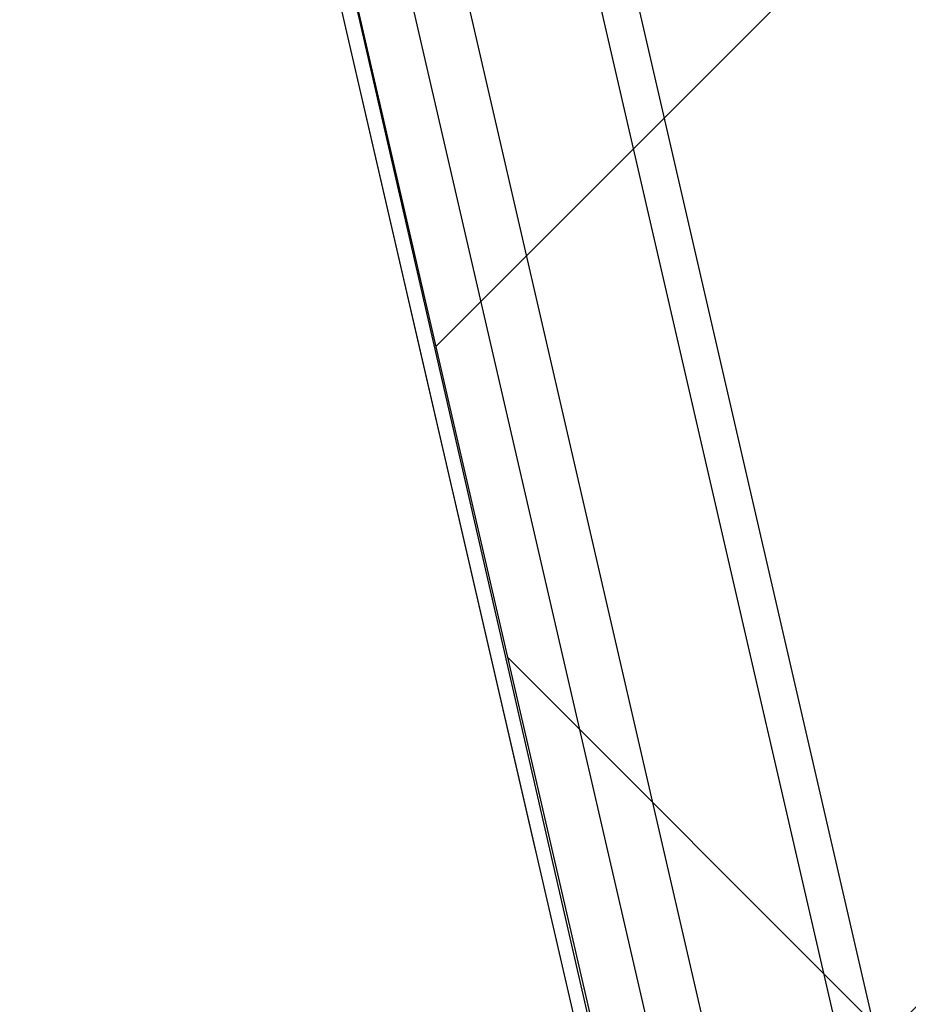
# Model space of a CAD drawing. Header units: centimetres. Extents: x -15121 to 17422, y -60492 to 0.
# Tile 95 of 256: x 1051 to 1061, y -29842 to -29831. Entities that reach past the tile are written whole.
import ezdxf

# ---------------------------------------------------------------- set-up
doc = ezdxf.new("R2010")
doc.units = ezdxf.units.CM
doc.header["$LTSCALE"] = 60
doc.linetypes.add('DP', pattern=[0.5, 0.3, -0.2])
for name, color, linetype in [('A-----SZ', 8, 'Continuous'), ('A-DRZ', 7, 'Continuous'), ('AIKA podłoga deski cała', 2, 'Continuous'), ('AIKA podłoga deski pod meble', 6, 'Continuous'), ('AIKA powierzchnie2', 2, 'Continuous'), ('AIKA sufity podwieszane', 8, 'Continuous'), ('AIKA ŚCIANA2', 8, 'Continuous'), ('podciagi i nadproza', 7, 'DP')]:
    doc.layers.add(name, color=color, linetype=linetype)

# ---------------------------------------------------------------- blocks, each defined once
blk = doc.blocks.new('AL120')
at = {"layer": 'A-----SZ', "elevation": 0}
for points in [[(126.663, -1.364), (13.452, -1.364), (13.452, -0.764), (126.663, -0.764)], [(126.663, -2.764), (13.452, -2.764), (13.452, -3.164), (126.663, -3.164)]]:
    blk.add_lwpolyline(points, dxfattribs=at)
blk = doc.blocks.new('SL podciągi restauracja')
at = {"layer": 'podciagi i nadproza'}
blk.add_lwpolyline([(459.243, -27265.355), (482.628, -27259.956), (515.246, -27401.24), (491.861, -27406.639), (459.243, -27265.355)], dxfattribs=at)

msp = doc.modelspace()

# ---------------------------------------------------------------- hatches: boundary and pattern name
at = {"layer": 'AIKA sufity podwieszane', "transparency": 33554610}
h = msp.add_hatch(dxfattribs=at)
h.set_pattern_fill('ANSI37', color=256, scale=2.771036)
h.set_pattern_definition([(45, (5073.432, 672.602), (-6.221154, 6.221154), []), (135, (5073.432, 672.602), (-6.221154, -6.221154), [])])
h.paths.add_polyline_path([(1895.3422, -29622.938), (1051.961, -29817.6477), (1083.6791, -29955.0339), (1108.8373, -29949.2257), (1118.7352, -29992.098), (1098.8606, -29996.6864), (1151.9491, -30226.6377), (1171.8236, -30222.0493), (1195.98, -30326.6818), (1176.0567, -30331.2815), (1229.1072, -30560.8465), (1247.0331, -30556.708), (1258.8797, -30599.1305), (1239.2948, -30603.652), (1271.0129, -30741.0382), (1888.861, -30598.3967), (1885.2618, -30582.8068), (1928.1341, -30572.909), (1931.7333, -30588.4989), (1951.2207, -30583.9999), (1954.8998, -30599.9359), (2063.0549, -30574.9663), (2055.7765, -30543.4404), (2098.6488, -30533.5425), (2102.248, -30549.1325), (2108.8207, -30547.615)])

# ---------------------------------------------------------------- linework, layer by layer
at = {"layer": 'AIKA podłoga deski cała'}
msp.add_lwpolyline([(1888.861, -30598.3967), (1266.0671, -30744.1528), (1233.9166, -30604.8937), (1258.8797, -30599.1305), (1248.9789, -30556.2588), (1229.073, -30560.8544), (1175.9846, -30330.9033), (1195.8934, -30326.3069), (1171.8236, -30222.0493), (1151.9491, -30226.6377), (1098.8606, -29996.6864), (1118.7352, -29992.098), (1108.8373, -29949.2257), (1083.5062, -29955.0738), (1051.7856, -29817.6882), (1897.5708, -29622.4235)], dxfattribs=at)
at = {"layer": 'AIKA podłoga deski pod meble'}
msp.add_line((1051.9947, -29817.7939), (1083.9536, -29957.0231), dxfattribs=at)
at = {"layer": 'AIKA powierzchnie2'}
msp.add_lwpolyline([(1888.861, -30598.3967), (1271.0129, -30741.0382), (1239.2948, -30603.652), (1258.8797, -30599.1305), (1247.0331, -30556.708), (1229.1072, -30560.8465), (1176.0567, -30331.2815), (1195.98, -30326.6818), (1171.8236, -30222.0493), (1151.9491, -30226.6377), (1098.8606, -29996.6864), (1118.7352, -29992.098), (1108.8373, -29949.2257), (1083.6791, -29955.0339), (1051.961, -29817.6477), (1895.3422, -29622.938)], dxfattribs=at)
at = {"layer": 'AIKA sufity podwieszane', "transparency": 33554610}
msp.add_lwpolyline([(1888.861, -30598.3967), (1271.0129, -30741.0382), (1239.2948, -30603.652), (1258.8797, -30599.1305), (1247.0331, -30556.708), (1229.1072, -30560.8465), (1176.0567, -30331.2815), (1195.98, -30326.6818), (1171.8236, -30222.0493), (1151.9491, -30226.6377), (1098.8606, -29996.6864), (1118.7352, -29992.098), (1108.8373, -29949.2257), (1083.6791, -29955.0339), (1051.961, -29817.6477), (1895.3422, -29622.938)], dxfattribs=at)

# ---------------------------------------------------------------- block references
at = {"layer": 'A-DRZ', "xscale": -1, "rotation": 102.9999999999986}
msp.add_blockref('AL120', (1051.2229, -29815.251, 0), dxfattribs=at)
at = {"layer": 'AIKA ŚCIANA2'}
msp.add_blockref('SL podciągi restauracja', (592.0924, -2550.3843), dxfattribs=at)

doc.saveas('drawing.dxf')
